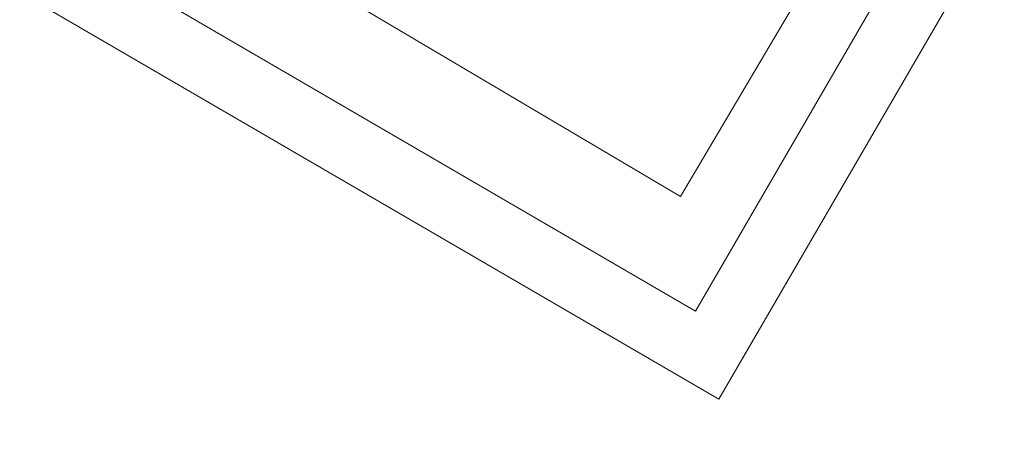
# Model space of a CAD drawing. Header units: millimetres. Extents: x 99250 to 122845, y -19292 to 18303.
# Tile 45 of 99: x 114627 to 115087, y 13257 to 13449. Entities that reach past the tile are written whole.
import ezdxf

# ---------------------------------------------------------------- set-up
doc = ezdxf.new("R2010")
doc.units = ezdxf.units.MM
doc.header["$MEASUREMENT"] = 0
doc.layers.add('IRISH HOUSE_HYD AIRPORT_DRAINAGE LAYOUT 1$0$GREY SCALE', color=8, linetype='Continuous')
doc.layers.add('IRISH HOUSE_HYD AIRPORT_DRAINAGE LAYOUT 1$0$GREYSCALE', color=8, linetype='Continuous', lineweight=0)
doc.layers.add('M-MEP-ELPR-EQUIP', color=6, linetype='Continuous', lineweight=20)

# ---------------------------------------------------------------- blocks, each defined once
blk = doc.blocks.new('IRISH HOUSE_HYD AIRPORT_DRAINAGE LAYOUT 1$0$FLOOR PLAN')
at = {"layer": 'IRISH HOUSE_HYD AIRPORT_DRAINAGE LAYOUT 1$0$GREYSCALE', "color": 8, "lineweight": 0}
for p, q in [((15558.04, 14311.83), (14953.45, 13272.17)), ((15516.93, 14300.95), (14942.57, 13313.28)), ((15165.22, 13754.86, -57105.36), (14935.54, 13366.63, -57105.36)), ((14392, 13688.18, -57105.36), (14935.54, 13366.63, -57105.36)), ((14942.57, 13313.28), (14353.42, 13655.88)), ((14953.45, 13272.17), (14312.32, 13645))]:
    blk.add_line(p, q, dxfattribs=at)
for radius, start, end in [(7752.88, 141.708854, 166.516628), (7602.52, 141.773276, 166.244763)]:
    blk.add_arc((21130.68, 10361.07), radius, start, end, dxfattribs=at)
at = {"layer": 'IRISH HOUSE_HYD AIRPORT_DRAINAGE LAYOUT 1$0$GREYSCALE', "color": 8, "lineweight": 0, "ltscale": 0.25}
for centre, radius, start, end in [((21162.38, 10254.78), 7836.99, 141.329977, 165.793479), ((21207.44, 10240.08), 7731.89, 141.956801, 165.483737)]:
    blk.add_arc(centre, radius, start, end, dxfattribs=at)
blk = doc.blocks.new('IRISH HOUSE_HYD AIRPORT_DRAINAGE LAYOUT 1')
at = {"layer": 'IRISH HOUSE_HYD AIRPORT_DRAINAGE LAYOUT 1$0$GREY SCALE'}
blk.add_blockref('IRISH HOUSE_HYD AIRPORT_DRAINAGE LAYOUT 1$0$FLOOR PLAN', (0, 0), dxfattribs=at)

msp = doc.modelspace()

# ---------------------------------------------------------------- block references
at = {"layer": 'M-MEP-ELPR-EQUIP'}
msp.add_blockref('IRISH HOUSE_HYD AIRPORT_DRAINAGE LAYOUT 1', (100000, 0), dxfattribs=at)

doc.saveas('drawing.dxf')
